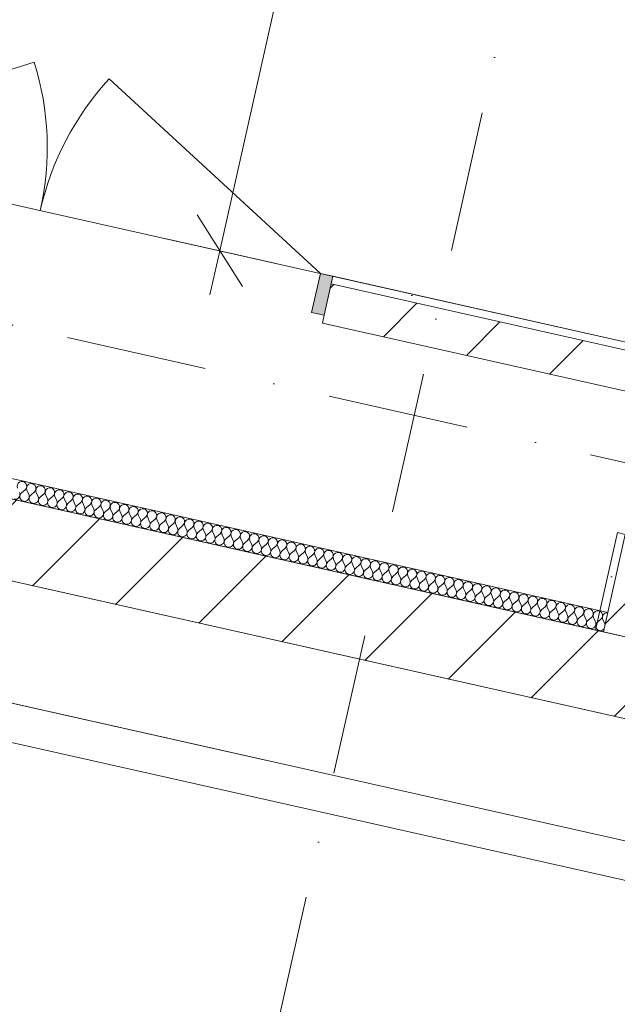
# Model space of a CAD drawing. Header units: millimetres. Extents: x -7213913 to -6999406, y 6129472 to 6470382.
# Tile 181 of 256: x -7189354 to -7187859, y 6172947 to 6175410. Entities that reach past the tile are written whole.
import ezdxf
from ezdxf.enums import TextEntityAlignment as Align

# ---------------------------------------------------------------- set-up
doc = ezdxf.new("R2010")
doc.units = ezdxf.units.MM
doc.header["$MEASUREMENT"] = 0
doc.linetypes.add('Штрихпунктирная', pattern=[670.277762, 352.777767, -176.388884, 0, -141.111112])
for name, color, linetype, lineweight in [('0_Ном._пера__1', 7, 'Continuous', 0), ('0_Ном._пера__120', 7, 'Continuous', 0), ('S - МОП.АР_Ном._пера__2', 8, 'Continuous', 15), ('АР-Стены_Перегородки_межквартирные_200.АР_Ном._пера__1', 7, 'Continuous', 30), ('АР-Стены_Перегородки_шахты_.АР_Ном._пера__1', 7, 'Continuous', 30), ('АР-Чертеж-Оси_Осевые размеры.АР_Ном._пера__120', 7, 'Continuous', 0), ('АР-Чертеж-Размеры.АР_Ном._пера__1', 7, 'Continuous', 0), ('Двери Archicad_Ном._пера__120', 7, 'Continuous', 0), ('Паспорта Зон Archicad_Ном._пера__1', 7, 'Continuous', 0)]:
    doc.layers.add(name, color=color, linetype=linetype, lineweight=lineweight)
for name, color, linetype in [('S - квартира_помещение.АР', 7, 'Continuous'), ('S - МОП.АР', 7, 'Continuous'), ('АР-Стены_Перегородки_межквартирные_200.АР', 7, 'Continuous'), ('АР-Стены_Перегородки_шахты_.АР', 7, 'Continuous'), ('АР-Чертеж-Оси_Осевые размеры.АР', 7, 'Continuous'), ('АР-Чертеж-Размеры.АР', 7, 'Continuous')]:
    doc.layers.add(name, color=color, linetype=linetype)
doc.styles.add('РЎР“Р•РќР•Р\xa0Р\x98Р\xa0_РЎРўР\x98Р›Р¬_2', font='calibri.ttf')
doc.styles.add('РЎР“Р•РќР•Р\xa0Р\x98Р\xa0_РЎРўР\x98Р›Р¬_3', font='GOST_Common.ttf')
doc.styles.add('РЎР“Р•РќР•Р\xa0Р\x98Р\xa0_РЎРўР\x98Р›Р¬_5', font='GOTHIC.TTF')
doc.dimstyles.new('СГЕНЕРИР_СТИЛЬ__3', dxfattribs={"dimtxt": 129.999995, "dimasz": 142.5, "dimexe": 0.18, "dimexo": 300000, "dimgap": 0, "dimtad": 1, "dimdec": 0, "dimzin": 0, "dimdsep": 46, "dimtxsty": 'РЎР“Р•РќР•Р\xa0Р\x98Р\xa0_РЎРўР\x98Р›Р¬_3', "dimblk": 'ARROWHEAD_6', "dimblk1": 'ARROWHEAD_6', "dimblk2": 'ARROWHEAD_6', "dimcen": 0.09, "dimclrd": 7, "dimclre": 7, "dimclrt": 7, "dimazin": 0, "dimtfac": 1, "dimtdec": 4, "dimtmove": 0, "dimatfit": 3, "dimfxl": 1, "dimtolj": 1, "dimtzin": 0, "dimarcsym": 0})
doc.dimstyles.new('СГЕНЕРИР_СТИЛЬ__4', dxfattribs={"dimtxt": 200, "dimasz": 142.5, "dimexe": 0.18, "dimexo": 0.0625, "dimgap": 0, "dimtad": 1, "dimdec": 0, "dimzin": 0, "dimdsep": 46, "dimtxsty": 'РЎР“Р•РќР•Р\xa0Р\x98Р\xa0_РЎРўР\x98Р›Р¬_3', "dimblk": 'ARROWHEAD_6', "dimblk1": 'ARROWHEAD_6', "dimblk2": 'ARROWHEAD_6', "dimcen": 0.09, "dimse1": 1, "dimse2": 1, "dimclrd": 7, "dimclre": 7, "dimclrt": 7, "dimazin": 0, "dimtfac": 1, "dimtdec": 4, "dimtmove": 2, "dimatfit": 3, "dimfxl": 1, "dimtolj": 1, "dimtzin": 0, "dimarcsym": 0})
doc.dimstyles.new('СГЕНЕРИР_СТИЛЬ__5', dxfattribs={"dimtxt": 200, "dimasz": 142.5, "dimexe": 0.18, "dimexo": 0.0625, "dimgap": 0, "dimtad": 1, "dimdec": 0, "dimzin": 0, "dimdsep": 46, "dimtxsty": 'РЎР“Р•РќР•Р\xa0Р\x98Р\xa0_РЎРўР\x98Р›Р¬_3', "dimblk": 'ARROWHEAD_6', "dimblk1": 'ARROWHEAD_6', "dimblk2": 'ARROWHEAD_6', "dimcen": 0.09, "dimse1": 1, "dimse2": 1, "dimclrd": 7, "dimclre": 7, "dimclrt": 7, "dimazin": 0, "dimtfac": 1, "dimtdec": 4, "dimtmove": 0, "dimatfit": 3, "dimfxl": 1, "dimtolj": 1, "dimtzin": 0, "dimarcsym": 0})
pattern_1 = [(45, (-6566190.34, 6562677.8), (-127.279217, 127.279217), [])]
pattern_2 = [(45, (-6566190.34, 6563027.8), (-111.369318, 111.369318), [0, -105, 0, -157.5]), (110, (-6565840.34, 6563027.8), (148.001588, 53.868173), [0, -77, 0, -133])]

# ---------------------------------------------------------------- blocks, each defined once
blk = doc.blocks.new('Лифтовой холл _ ПБЗ_1_53_10', base_point=(-7188853.3, 6178755.2))
at = {"layer": 'S - МОП.АР_Ном._пера__2', "color": 8, "linetype": 'Continuous', "lineweight": 15, "flags": 128}
blk.add_lwpolyline([(-7192033.9, 6181367.8), (-7192391.1, 6179777.4), (-7190283.6, 6179304.1), (-7191171, 6175352.7), (-7187756.1, 6174585.7), (-7186511.4, 6180127.5)], close=True, dxfattribs=at)
at = {"layer": 'Паспорта Зон Archicad_Ном._пера__1', "color": 7, "lineweight": 0, "style": 'РЎР“Р•РќР•Р\xa0Р\x98Р\xa0_РЎРўР\x98Р›Р¬_3'}
blk.add_attdef('ROOM_NUMBER', text='', height=350, rotation=347.3417, dxfattribs=at).set_placement((-7188399.7, 6179289.8), align=Align.MIDDLE_CENTER)
at = {"layer": 'Паспорта Зон Archicad_Ном._пера__1', "color": 7, "lineweight": 0, "style": 'РЎР“Р•РќР•Р\xa0Р\x98Р\xa0_РЎРўР\x98Р›Р¬_2'}
blk.add_attdef('ROOM_AREA', text='', height=200, rotation=347.3417, dxfattribs=at).set_placement((-7188127.9, 6178691.7), align=Align.MIDDLE_RIGHT)
blk = doc.blocks.new('Стена_198_10', base_point=(-7193336.2, 6174998.6))
at = {"layer": 'АР-Стены_Перегородки_межквартирные_200.АР', "linetype": 'Continuous', "lineweight": 0, "true_color": 0x000000}
h = blk.add_hatch(dxfattribs=at)
h.set_pattern_fill('БЛОКИ_БЕТОННЫЕ_ЭФФЕКТИВН_28', color=18, style=0, pattern_type=2)
h.set_pattern_definition(pattern_1)
h.paths.add_polyline_path([(-7193260.6, 6174879.1), (-7186020.2, 6173253), (-7185976.4, 6173448.1), (-7193216.8, 6175074.3)])
at = {"layer": 'АР-Стены_Перегородки_межквартирные_200.АР_Ном._пера__1', "color": 7, "linetype": 'Continuous', "lineweight": 15, "flags": 128}
for points in [[(-7193260.6, 6174879.1), (-7186104.1, 6173271.8)], [(-7185976.4, 6173448.1), (-7191348.3, 6174654.6)]]:
    blk.add_lwpolyline(points, dxfattribs=at)
blk = doc.blocks.new('Стена_200_10', base_point=(-7187731, 6174149.7))
at = {"layer": 'АР-Стены_Перегородки_межквартирные_200.АР', "linetype": 'Continuous', "lineweight": 0, "true_color": 0x000000}
h = blk.add_hatch(dxfattribs=at)
h.set_pattern_fill('ШТУКАТУРКА__ГИПС_01_000A', color=18, style=0, pattern_type=2)
h.set_pattern_definition(pattern_2)
h.paths.add_polyline_path([(-7187859.1, 6174127.2), (-7187913.9, 6173883.3), (-7187894.3, 6173878.9), (-7187839.6, 6174122.8)])
h = blk.add_hatch(dxfattribs=at)
h.set_pattern_fill('БЛОКИ_БЕТОННЫЕ_ЭФФЕКТИВН_28', color=18, style=0, pattern_type=2)
h.set_pattern_definition(pattern_1)
h.paths.add_polyline_path([(-7187839.6, 6174122.8), (-7187894.3, 6173878.9), (-7187699.2, 6173835.1), (-7187644.4, 6174079)])
at = {"layer": 'АР-Стены_Перегородки_межквартирные_200.АР_Ном._пера__1', "color": 7, "linetype": 'Continuous', "lineweight": 15}
blk.add_line((-7187839.6, 6174122.8), (-7187894.3, 6173878.9), dxfattribs=at)
at = {"layer": 'АР-Стены_Перегородки_межквартирные_200.АР_Ном._пера__1', "color": 7, "linetype": 'Continuous', "lineweight": 0, "flags": 128}
for points in [[(-7187859.1, 6174127.2), (-7187913.9, 6173883.3)], [(-7187859.1, 6174127.2), (-7187839.6, 6174122.8)], [(-7187913.9, 6173883.3), (-7187894.3, 6173878.9)]]:
    blk.add_lwpolyline(points, dxfattribs=at)
at = {"layer": 'АР-Стены_Перегородки_межквартирные_200.АР_Ном._пера__1', "color": 7, "linetype": 'Continuous', "lineweight": 15, "flags": 128}
for points in [[(-7187839.6, 6174122.8), (-7187644.4, 6174079)], [(-7187699.2, 6173835.1), (-7187644.4, 6174079)], [(-7187894.3, 6173878.9), (-7187699.2, 6173835.1)]]:
    blk.add_lwpolyline(points, dxfattribs=at)
blk = doc.blocks.new('*X533', base_point=(-6566190.3, 6562677.8))
at = {"layer": '0_Ном._пера__1', "color": 7, "linetype": 'Continuous', "lineweight": 0}
for p, q in [((-7189340.6, 6174234.2), (-7189349.6, 6174226.5)), ((-7189335.9, 6174233.2), (-7189331, 6174222.3)), ((-7189317.3, 6174229), (-7189326.4, 6174221.3)), ((-7189312.7, 6174227.9), (-7189307.8, 6174217.1)), ((-7189294.1, 6174223.8), (-7189303.2, 6174216)), ((-7189289.5, 6174222.7), (-7189284.6, 6174211.9)), ((-7189270.9, 6174218.5), (-7189279.9, 6174210.8)), ((-7189266.2, 6174217.5), (-7189261.4, 6174206.6)), ((-7189247.7, 6174213.3), (-7189256.7, 6174205.6)), ((-7189243, 6174212.3), (-7189238.1, 6174201.4)), ((-7189224.4, 6174208.1), (-7189233.5, 6174200.4)), ((-7189219.8, 6174207.1), (-7189214.9, 6174196.2)), ((-7189201.2, 6174202.9), (-7189210.2, 6174195.2)), ((-7189196.5, 6174201.9), (-7189191.7, 6174191)), ((-7189178, 6174197.7), (-7189187, 6174190)), ((-7189173.3, 6174196.6), (-7189168.4, 6174185.8)), ((-7189154.7, 6174192.5), (-7189163.8, 6174184.7)), ((-7189150.1, 6174191.4), (-7189145.2, 6174180.6)), ((-7189131.5, 6174187.2), (-7189140.6, 6174179.5)), ((-7189126.9, 6174186.2), (-7189122, 6174175.3)), ((-7189108.3, 6174182), (-7189117.3, 6174174.3)), ((-7189103.6, 6174181), (-7189098.7, 6174170.1)), ((-7189085, 6174176.8), (-7189094.1, 6174169.1)), ((-7189080.4, 6174175.8), (-7189075.5, 6174164.9)), ((-7189061.8, 6174171.6), (-7189070.9, 6174163.9)), ((-7189057.2, 6174170.5), (-7189052.3, 6174159.7)), ((-7189038.6, 6174166.4), (-7189047.6, 6174158.6)), ((-7189033.9, 6174165.3), (-7189029, 6174154.5)), ((-7189015.3, 6174161.2), (-7189024.4, 6174153.4)), ((-7189010.7, 6174160.1), (-7189005.8, 6174149.3)), ((-7188992.1, 6174155.9), (-7189001.2, 6174148.2)), ((-7188987.5, 6174154.9), (-7188982.6, 6174144)), ((-7188968.9, 6174150.7), (-7188977.9, 6174143)), ((-7188964.2, 6174149.7), (-7188959.4, 6174138.8)), ((-7188945.7, 6174145.5), (-7188954.7, 6174137.8)), ((-7188941, 6174144.5), (-7188936.1, 6174133.6)), ((-7188922.4, 6174140.3), (-7188931.5, 6174132.6)), ((-7188917.8, 6174139.2), (-7188912.9, 6174128.4)), ((-7188899.2, 6174135.1), (-7188908.2, 6174127.3)), ((-7188894.5, 6174134), (-7188889.7, 6174123.2)), ((-7188876, 6174129.9), (-7188885, 6174122.1)), ((-7188871.3, 6174128.8), (-7188866.4, 6174117.9)), ((-7188852.7, 6174124.6), (-7188861.8, 6174116.9)), ((-7188848.1, 6174123.6), (-7188843.2, 6174112.7)), ((-7188829.5, 6174119.4), (-7188838.6, 6174111.7)), ((-7188824.9, 6174118.4), (-7188820, 6174107.5)), ((-7188806.3, 6174114.2), (-7188815.3, 6174106.5)), ((-7188801.6, 6174113.2), (-7188796.7, 6174102.3)), ((-7188783, 6174109), (-7188792.1, 6174101.3)), ((-7188778.4, 6174107.9), (-7188773.5, 6174097.1)), ((-7188759.8, 6174103.8), (-7188768.9, 6174096)), ((-7188755.2, 6174102.7), (-7188750.3, 6174091.9)), ((-7188736.6, 6174098.5), (-7188745.6, 6174090.8)), ((-7188731.9, 6174097.5), (-7188727, 6174086.6)), ((-7188713.3, 6174093.3), (-7188722.4, 6174085.6)), ((-7188708.7, 6174092.3), (-7188703.8, 6174081.4)), ((-7188690.1, 6174088.1), (-7188699.2, 6174080.4)), ((-7188685.5, 6174087.1), (-7188680.6, 6174076.2)), ((-7188666.9, 6174082.9), (-7188675.9, 6174075.2)), ((-7188662.2, 6174081.9), (-7188657.4, 6174071)), ((-7188643.7, 6174077.7), (-7188652.7, 6174069.9)), ((-7188639, 6174076.6), (-7188634.1, 6174065.8)), ((-7188620.4, 6174072.5), (-7188629.5, 6174064.7)), ((-7188615.8, 6174071.4), (-7188610.9, 6174060.6)), ((-7188597.2, 6174067.2), (-7188606.2, 6174059.5)), ((-7188592.5, 6174066.2), (-7188587.7, 6174055.3)), ((-7188574, 6174062), (-7188583, 6174054.3)), ((-7188569.3, 6174061), (-7188564.4, 6174050.1)), ((-7188550.7, 6174056.8), (-7188559.8, 6174049.1)), ((-7188546.1, 6174055.8), (-7188541.2, 6174044.9)), ((-7188527.5, 6174051.6), (-7188536.6, 6174043.9)), ((-7188522.9, 6174050.5), (-7188518, 6174039.7)), ((-7188504.3, 6174046.4), (-7188513.3, 6174038.6)), ((-7188499.6, 6174045.3), (-7188494.7, 6174034.5)), ((-7188481, 6174041.2), (-7188490.1, 6174033.4)), ((-7188476.4, 6174040.1), (-7188471.5, 6174029.3)), ((-7188457.8, 6174035.9), (-7188466.9, 6174028.2)), ((-7188453.2, 6174034.9), (-7188448.3, 6174024)), ((-7188434.6, 6174030.7), (-7188443.6, 6174023)), ((-7188429.9, 6174029.7), (-7188425, 6174018.8)), ((-7188411.3, 6174025.5), (-7188420.4, 6174017.8)), ((-7188406.7, 6174024.5), (-7188401.8, 6174013.6)), ((-7188388.1, 6174020.3), (-7188397.2, 6174012.6)), ((-7188383.5, 6174019.2), (-7188378.6, 6174008.4)), ((-7188364.9, 6174015.1), (-7188373.9, 6174007.3)), ((-7188360.2, 6174014), (-7188355.4, 6174003.2)), ((-7188341.7, 6174009.8), (-7188350.7, 6174002.1)), ((-7188337, 6174008.8), (-7188332.1, 6173997.9)), ((-7188318.4, 6174004.6), (-7188327.5, 6173996.9)), ((-7188313.8, 6174003.6), (-7188308.9, 6173992.7)), ((-7188295.2, 6173999.4), (-7188304.2, 6173991.7)), ((-7188290.5, 6173998.4), (-7188285.7, 6173987.5)), ((-7188272, 6173994.2), (-7188281, 6173986.5)), ((-7188267.3, 6173993.2), (-7188262.4, 6173982.3)), ((-7188248.7, 6173989), (-7188257.8, 6173981.3)), ((-7188244.1, 6173987.9), (-7188239.2, 6173977.1)), ((-7188225.5, 6173983.8), (-7188234.6, 6173976)), ((-7188220.9, 6173982.7), (-7188216, 6173971.9)), ((-7188202.3, 6173978.5), (-7188211.3, 6173970.8)), ((-7188197.6, 6173977.5), (-7188192.7, 6173966.6)), ((-7188179, 6173973.3), (-7188188.1, 6173965.6)), ((-7188174.4, 6173972.3), (-7188169.5, 6173961.4)), ((-7188155.8, 6173968.1), (-7188164.9, 6173960.4)), ((-7188151.2, 6173967.1), (-7188146.3, 6173956.2)), ((-7188132.6, 6173962.9), (-7188141.6, 6173955.2)), ((-7188127.9, 6173961.8), (-7188123, 6173951)), ((-7188109.3, 6173957.7), (-7188118.4, 6173949.9)), ((-7188104.7, 6173956.6), (-7188099.8, 6173945.8)), ((-7188086.1, 6173952.5), (-7188095.2, 6173944.7)), ((-7188081.5, 6173951.4), (-7188076.6, 6173940.6)), ((-7188062.9, 6173947.2), (-7188071.9, 6173939.5)), ((-7188058.2, 6173946.2), (-7188053.4, 6173935.3)), ((-7188039.7, 6173942), (-7188048.7, 6173934.3)), ((-7188035, 6173941), (-7188030.1, 6173930.1)), ((-7188016.4, 6173936.8), (-7188025.5, 6173929.1)), ((-7188011.8, 6173935.8), (-7188006.9, 6173924.9)), ((-7187993.2, 6173931.6), (-7188002.2, 6173923.9)), ((-7187988.5, 6173930.5), (-7187983.7, 6173919.7)), ((-7187970, 6173926.4), (-7187979, 6173918.6)), ((-7187965.3, 6173925.3), (-7187960.4, 6173914.5)), ((-7187946.7, 6173921.2), (-7187955.8, 6173913.4)), ((-7187942.1, 6173920.1), (-7187937.2, 6173909.3)), ((-7187923.5, 6173915.9), (-7187932.6, 6173908.2)), ((-7187918.9, 6173914.9), (-7187914, 6173904)), ((-7187900.3, 6173910.7), (-7187909.3, 6173903)), ((-7187895.6, 6173909.7), (-7187890.7, 6173898.8))]:
    blk.add_line(p, q, dxfattribs=at)
for centre, start, end in [((-7189348.3, 6174243.3), 310.4719, 204.2117), ((-7189325.1, 6174238), 310.4719, 204.2117), ((-7189301.8, 6174232.8), 310.4719, 204.2117), ((-7189278.6, 6174227.6), 310.4719, 204.2117), ((-7189365.1, 6174222.6), 257.3418, 24.2117), ((-7189341.9, 6174217.4), 130.4719, 257.3418), ((-7189341.9, 6174217.4), 257.3418, 24.2117), ((-7189318.7, 6174212.2), 130.4719, 257.3418), ((-7189318.7, 6174212.2), 257.3418, 24.2117), ((-7189295.4, 6174207), 130.4719, 257.3418), ((-7189295.4, 6174207), 257.3418, 24.2117), ((-7189272.2, 6174201.8), 130.4719, 257.3418), ((-7189255.4, 6174222.4), 310.4719, 204.2117), ((-7189232.2, 6174217.2), 310.4719, 204.2117), ((-7189208.9, 6174212), 310.4719, 204.2117), ((-7189185.7, 6174206.7), 310.4719, 204.2117), ((-7189162.5, 6174201.5), 310.4719, 204.2117), ((-7189272.2, 6174201.8), 257.3418, 24.2117), ((-7189249, 6174196.5), 130.4719, 257.3418), ((-7189249, 6174196.5), 257.3418, 24.2117), ((-7189225.8, 6174191.3), 130.4719, 257.3418), ((-7189225.8, 6174191.3), 257.3418, 24.2117), ((-7189202.5, 6174186.1), 130.4719, 257.3418), ((-7189202.5, 6174186.1), 257.3418, 24.2117), ((-7189179.3, 6174180.9), 130.4719, 257.3418), ((-7189179.3, 6174180.9), 257.3418, 24.2117), ((-7189139.2, 6174196.3), 310.4719, 204.2117), ((-7189116, 6174191.1), 310.4719, 204.2117), ((-7189092.8, 6174185.9), 310.4719, 204.2117), ((-7189069.5, 6174180.6), 310.4719, 204.2117), ((-7189046.3, 6174175.4), 310.4719, 204.2117), ((-7189156.1, 6174175.7), 130.4719, 257.3418), ((-7189156.1, 6174175.7), 257.3418, 24.2117), ((-7189132.8, 6174170.5), 130.4719, 257.3418), ((-7189132.8, 6174170.5), 257.3418, 24.2117), ((-7189109.6, 6174165.2), 130.4719, 257.3418), ((-7189109.6, 6174165.2), 257.3418, 24.2117), ((-7189086.4, 6174160), 130.4719, 257.3418), ((-7189086.4, 6174160), 257.3418, 24.2117), ((-7189063.1, 6174154.8), 130.4719, 257.3418), ((-7189023.1, 6174170.2), 310.4719, 204.2117), ((-7188999.8, 6174165), 310.4719, 204.2117), ((-7188976.6, 6174159.8), 310.4719, 204.2117), ((-7188953.4, 6174154.6), 310.4719, 204.2117), ((-7188930.2, 6174149.3), 310.4719, 204.2117), ((-7189063.1, 6174154.8), 257.3418, 24.2117), ((-7189039.9, 6174149.6), 130.4719, 257.3418), ((-7189039.9, 6174149.6), 257.3418, 24.2117), ((-7189016.7, 6174144.4), 130.4719, 257.3418), ((-7189016.7, 6174144.4), 257.3418, 24.2117), ((-7188993.4, 6174139.2), 130.4719, 257.3418), ((-7188993.4, 6174139.2), 257.3418, 24.2117), ((-7188970.2, 6174133.9), 130.4719, 257.3418), ((-7188970.2, 6174133.9), 257.3418, 24.2117), ((-7188947, 6174128.7), 130.4719, 257.3418), ((-7188906.9, 6174144.1), 310.4719, 204.2117), ((-7188883.7, 6174138.9), 310.4719, 204.2117), ((-7188860.5, 6174133.7), 310.4719, 204.2117), ((-7188837.2, 6174128.5), 310.4719, 204.2117), ((-7188947, 6174128.7), 257.3418, 24.2117), ((-7188923.8, 6174123.5), 130.4719, 257.3418), ((-7188923.8, 6174123.5), 257.3418, 24.2117), ((-7188900.5, 6174118.3), 130.4719, 257.3418), ((-7188900.5, 6174118.3), 257.3418, 24.2117), ((-7188877.3, 6174113.1), 130.4719, 257.3418), ((-7188877.3, 6174113.1), 257.3418, 24.2117), ((-7188854.1, 6174107.8), 130.4719, 257.3418), ((-7188854.1, 6174107.8), 257.3418, 24.2117), ((-7188830.8, 6174102.6), 130.4719, 257.3418), ((-7188814, 6174123.3), 310.4719, 204.2117), ((-7188790.8, 6174118), 310.4719, 204.2117), ((-7188767.5, 6174112.8), 310.4719, 204.2117), ((-7188744.3, 6174107.6), 310.4719, 204.2117), ((-7188721.1, 6174102.4), 310.4719, 204.2117), ((-7188830.8, 6174102.6), 257.3418, 24.2117), ((-7188807.6, 6174097.4), 130.4719, 257.3418), ((-7188807.6, 6174097.4), 257.3418, 24.2117), ((-7188784.4, 6174092.2), 130.4719, 257.3418), ((-7188784.4, 6174092.2), 257.3418, 24.2117), ((-7188761.1, 6174087), 130.4719, 257.3418), ((-7188761.1, 6174087), 257.3418, 24.2117), ((-7188737.9, 6174081.8), 130.4719, 257.3418), ((-7188697.8, 6174097.2), 310.4719, 204.2117), ((-7188674.6, 6174091.9), 310.4719, 204.2117), ((-7188651.4, 6174086.7), 310.4719, 204.2117), ((-7188628.1, 6174081.5), 310.4719, 204.2117), ((-7188604.9, 6174076.3), 310.4719, 204.2117), ((-7188737.9, 6174081.8), 257.3418, 24.2117), ((-7188714.7, 6174076.5), 130.4719, 257.3418), ((-7188714.7, 6174076.5), 257.3418, 24.2117), ((-7188691.4, 6174071.3), 130.4719, 257.3418), ((-7188691.4, 6174071.3), 257.3418, 24.2117), ((-7188668.2, 6174066.1), 130.4719, 257.3418), ((-7188668.2, 6174066.1), 257.3418, 24.2117), ((-7188645, 6174060.9), 130.4719, 257.3418), ((-7188645, 6174060.9), 257.3418, 24.2117), ((-7188621.8, 6174055.7), 130.4719, 257.3418), ((-7188581.7, 6174071.1), 310.4719, 204.2117), ((-7188558.5, 6174065.9), 310.4719, 204.2117), ((-7188535.2, 6174060.6), 310.4719, 204.2117), ((-7188512, 6174055.4), 310.4719, 204.2117), ((-7188621.8, 6174055.7), 257.3418, 24.2117), ((-7188598.5, 6174050.5), 130.4719, 257.3418), ((-7188598.5, 6174050.5), 257.3418, 24.2117), ((-7188575.3, 6174045.2), 130.4719, 257.3418), ((-7188575.3, 6174045.2), 257.3418, 24.2117), ((-7188552.1, 6174040), 130.4719, 257.3418), ((-7188552.1, 6174040), 257.3418, 24.2117), ((-7188528.8, 6174034.8), 130.4719, 257.3418), ((-7188528.8, 6174034.8), 257.3418, 24.2117), ((-7188505.6, 6174029.6), 130.4719, 257.3418), ((-7188488.8, 6174050.2), 310.4719, 204.2117), ((-7188465.5, 6174045), 310.4719, 204.2117), ((-7188442.3, 6174039.8), 310.4719, 204.2117), ((-7188419.1, 6174034.6), 310.4719, 204.2117), ((-7188395.8, 6174029.3), 310.4719, 204.2117), ((-7188505.6, 6174029.6), 257.3418, 24.2117), ((-7188482.4, 6174024.4), 130.4719, 257.3418), ((-7188482.4, 6174024.4), 257.3418, 24.2117), ((-7188459.1, 6174019.2), 130.4719, 257.3418), ((-7188459.1, 6174019.2), 257.3418, 24.2117), ((-7188435.9, 6174013.9), 130.4719, 257.3418), ((-7188435.9, 6174013.9), 257.3418, 24.2117), ((-7188412.7, 6174008.7), 130.4719, 257.3418), ((-7188412.7, 6174008.7), 257.3418, 24.2117), ((-7188372.6, 6174024.1), 310.4719, 204.2117), ((-7188349.4, 6174018.9), 310.4719, 204.2117), ((-7188326.1, 6174013.7), 310.4719, 204.2117), ((-7188302.9, 6174008.5), 310.4719, 204.2117), ((-7188279.7, 6174003.3), 310.4719, 204.2117), ((-7188389.4, 6174003.5), 130.4719, 257.3418), ((-7188389.4, 6174003.5), 257.3418, 24.2117), ((-7188366.2, 6173998.3), 130.4719, 257.3418), ((-7188366.2, 6173998.3), 257.3418, 24.2117), ((-7188343, 6173993.1), 130.4719, 257.3418), ((-7188343, 6173993.1), 257.3418, 24.2117), ((-7188319.8, 6173987.8), 130.4719, 257.3418), ((-7188319.8, 6173987.8), 257.3418, 24.2117), ((-7188296.5, 6173982.6), 130.4719, 257.3418), ((-7188256.5, 6173998), 310.4719, 204.2117), ((-7188233.2, 6173992.8), 310.4719, 204.2117), ((-7188210, 6173987.6), 310.4719, 204.2117), ((-7188186.8, 6173982.4), 310.4719, 204.2117), ((-7188163.5, 6173977.2), 310.4719, 204.2117), ((-7188296.5, 6173982.6), 257.3418, 24.2117), ((-7188273.3, 6173977.4), 130.4719, 257.3418), ((-7188273.3, 6173977.4), 257.3418, 24.2117), ((-7188250.1, 6173972.2), 130.4719, 257.3418), ((-7188250.1, 6173972.2), 257.3418, 24.2117), ((-7188226.8, 6173967), 130.4719, 257.3418), ((-7188226.8, 6173967), 257.3418, 24.2117), ((-7188203.6, 6173961.8), 130.4719, 257.3418), ((-7188203.6, 6173961.8), 257.3418, 24.2117), ((-7188180.4, 6173956.5), 130.4719, 257.3418), ((-7188140.3, 6173971.9), 310.4719, 204.2117), ((-7188117.1, 6173966.7), 310.4719, 204.2117), ((-7188093.8, 6173961.5), 310.4719, 204.2117), ((-7188070.6, 6173956.3), 310.4719, 204.2117), ((-7188180.4, 6173956.5), 257.3418, 24.2117), ((-7188157.1, 6173951.3), 130.4719, 257.3418), ((-7188157.1, 6173951.3), 257.3418, 24.2117), ((-7188133.9, 6173946.1), 130.4719, 257.3418), ((-7188133.9, 6173946.1), 257.3418, 24.2117), ((-7188110.7, 6173940.9), 130.4719, 257.3418), ((-7188110.7, 6173940.9), 257.3418, 24.2117), ((-7188087.4, 6173935.7), 130.4719, 257.3418), ((-7188087.4, 6173935.7), 257.3418, 24.2117), ((-7188064.2, 6173930.5), 130.4719, 257.3418), ((-7188047.4, 6173951.1), 310.4719, 204.2117), ((-7188024.1, 6173945.9), 310.4719, 204.2117), ((-7188000.9, 6173940.6), 310.4719, 204.2117), ((-7187977.7, 6173935.4), 310.4719, 204.2117), ((-7187954.5, 6173930.2), 310.4719, 204.2117), ((-7188064.2, 6173930.5), 257.3418, 24.2117), ((-7188041, 6173925.2), 130.4719, 257.3418), ((-7188041, 6173925.2), 257.3418, 24.2117), ((-7188017.8, 6173920), 130.4719, 257.3418), ((-7188017.8, 6173920), 257.3418, 24.2117), ((-7187994.5, 6173914.8), 130.4719, 257.3418), ((-7187994.5, 6173914.8), 257.3418, 24.2117), ((-7187971.3, 6173909.6), 130.4719, 257.3418), ((-7187971.3, 6173909.6), 257.3418, 24.2117), ((-7187931.2, 6173925), 310.4719, 204.2117), ((-7187908, 6173919.8), 310.4719, 204.2117), ((-7187884.8, 6173914.6), 84.7217, 204.2117), ((-7187948.1, 6173904.4), 130.4719, 257.3418), ((-7187948.1, 6173904.4), 257.3418, 24.2117), ((-7187924.8, 6173899.2), 130.4719, 257.3418), ((-7187924.8, 6173899.2), 257.3418, 24.2117), ((-7187901.6, 6173893.9), 130.4719, 257.3418), ((-7187901.6, 6173893.9), 16.7022, 24.2117), ((-7187901.6, 6173893.9), 257.3418, 317.9815)]:
    blk.add_arc(centre, 11.9, start, end, dxfattribs=at)
blk = doc.blocks.new('Стена_221_10', base_point=(-7191337.3, 6174703.4))
at = {"layer": '0_Ном._пера__1', "color": 7, "linetype": 'Continuous', "lineweight": 0, "flags": 128}
for points in [[(-7187883.4, 6173927.7), (-7191337.3, 6174703.4)], [(-7191348.3, 6174654.6), (-7187894.3, 6173878.9)], [(-7187883.4, 6173927.7), (-7187894.3, 6173878.9)]]:
    blk.add_lwpolyline(points, dxfattribs=at)
at = {"color": 7, "lineweight": 0}
blk.add_blockref('*X533', (-6566190.3, 6562677.8), dxfattribs=at)
blk = doc.blocks.new('Металлическая Двупольная дверь 23[49]_10', base_point=(-6566190.3, 6562677.8))
at = {"layer": 'Двери Archicad_Ном._пера__120', "linetype": 'Continuous', "lineweight": 0, "true_color": 0xffffff}
for points in [[(-7190056.2, 6174999.9), (-7190025, 6174992.8), (-7190003.1, 6175090.4), (-7190034.3, 6175097.4)], [(-7188570.8, 6174768.7), (-7188602, 6174775.7), (-7188623.9, 6174678.2), (-7188592.7, 6174671.1)]]:
    blk.add_hatch(color=7, dxfattribs=at).paths.add_polyline_path(points)
at = {"layer": 'Двери Archicad_Ном._пера__120', "color": 7, "linetype": 'Continuous', "lineweight": 0}
for p, q in [((-7190003.1, 6175090.4), (-7189317.7, 6175304.4)), ((-7188602, 6174775.7), (-7189130, 6175262.3)), ((-7190034.3, 6175097.4), (-7190076.3, 6175106.8)), ((-7190034.3, 6175097.4), (-7190076.3, 6175106.8)), ((-7190034.3, 6175097.4), (-7190056.2, 6174999.9)), ((-7190034.3, 6175097.4), (-7190038.7, 6175077.9)), ((-7190034.3, 6175097.4), (-7190038.7, 6175077.9)), ((-7190003.1, 6175090.4), (-7190034.3, 6175097.4)), ((-7190038.7, 6175077.9), (-7190056.2, 6174999.9)), ((-7190038.7, 6175077.9), (-7190056.2, 6174999.9)), ((-7190025, 6174992.8), (-7190003.1, 6175090.4)), ((-7190056.2, 6174999.9), (-7190060.6, 6174980.3)), ((-7190056.2, 6174999.9), (-7190060.6, 6174980.3)), ((-7190056.2, 6174999.9), (-7190025, 6174992.8)), ((-7190060.6, 6174980.3), (-7190102.6, 6174989.8)), ((-7190060.6, 6174980.3), (-7190102.6, 6174989.8)), ((-7188602, 6174775.7), (-7188623.9, 6174678.2)), ((-7188570.8, 6174768.7), (-7188602, 6174775.7)), ((-7188592.7, 6174671.1), (-7188570.8, 6174768.7)), ((-7188570.8, 6174768.7), (-7188575.1, 6174749.2)), ((-7188570.8, 6174768.7), (-7188575.1, 6174749.2)), ((-7188570.8, 6174768.7), (-7188528.8, 6174759.3)), ((-7188570.8, 6174768.7), (-7188528.8, 6174759.3)), ((-7188575.1, 6174749.2), (-7188592.7, 6174671.1)), ((-7188575.1, 6174749.2), (-7188592.7, 6174671.1)), ((-7188623.9, 6174678.2), (-7188592.7, 6174671.1)), ((-7188592.7, 6174671.1), (-7188597.1, 6174651.6)), ((-7188592.7, 6174671.1), (-7188597.1, 6174651.6)), ((-7188597.1, 6174651.6), (-7188555.1, 6174642.2)), ((-7188597.1, 6174651.6), (-7188555.1, 6174642.2))]:
    blk.add_line(p, q, dxfattribs=at)
for centre, start, end in [((-7190003.1, 6175090.4), 347.3418, 17.3418), ((-7188602, 6174775.7), 137.3418, 167.3418)]:
    blk.add_arc(centre, 718, start, end, dxfattribs=at)
blk = doc.blocks.new('Стена_269_10', base_point=(-7191338.8, 6175267.4))
at = {"layer": 'АР-Стены_Перегородки_шахты_.АР', "linetype": 'Continuous', "lineweight": 0, "true_color": 0x000000}
h = blk.add_hatch(dxfattribs=at)
h.set_pattern_fill('ШТУКАТУРКА__ГИПС_01_000A', color=18, style=0, pattern_type=2)
h.set_pattern_definition(pattern_2)
h.paths.add_polyline_path([(-7188575.1, 6174749.2), (-7187760.5, 6174566.2), (-7187756.1, 6174585.7), (-7188570.8, 6174768.7)])
h = blk.add_hatch(dxfattribs=at)
h.set_pattern_fill('БЛОКИ_БЕТОННЫЕ_ЭФФЕКТИВН_28', color=18, style=0, pattern_type=2)
h.set_pattern_definition(pattern_1)
h.paths.add_polyline_path([(-7188597.1, 6174651.6), (-7187782.4, 6174468.7), (-7187760.5, 6174566.2), (-7188575.1, 6174749.2)])
at = {"layer": 'АР-Стены_Перегородки_шахты_.АР_Ном._пера__1', "color": 7, "linetype": 'Continuous', "lineweight": 0}
for q in [(-7188575.1, 6174749.2), (-7188528.8, 6174759.3)]:
    blk.add_line((-7188570.8, 6174768.7), q, dxfattribs=at)
at = {"layer": 'АР-Стены_Перегородки_шахты_.АР_Ном._пера__1', "color": 7, "linetype": 'Continuous', "lineweight": 15}
for p, q in [((-7188575.1, 6174749.2), (-7188592.7, 6174671.1)), ((-7187760.5, 6174566.2), (-7188575.1, 6174749.2)), ((-7188592.7, 6174671.1), (-7188597.1, 6174651.6)), ((-7188597.1, 6174651.6), (-7188555.1, 6174642.2))]:
    blk.add_line(p, q, dxfattribs=at)
at = {"layer": 'АР-Стены_Перегородки_шахты_.АР_Ном._пера__1', "color": 7, "linetype": 'Continuous', "lineweight": 0, "flags": 128}
blk.add_lwpolyline([(-7187756.1, 6174585.7), (-7188570.8, 6174768.7)], dxfattribs=at)
at = {"layer": 'АР-Стены_Перегородки_шахты_.АР_Ном._пера__1', "color": 7, "linetype": 'Continuous', "lineweight": 15, "flags": 128}
blk.add_lwpolyline([(-7188597.1, 6174651.6), (-7187782.4, 6174468.7)], dxfattribs=at)
at = {"layer": 'Двери Archicad_Ном._пера__120', "color": 7, "linetype": 'Continuous', "lineweight": 0}
blk.add_blockref('Металлическая Двупольная дверь 23[49]_10', (-6566190.3, 6562677.8), dxfattribs=at)
blk = doc.blocks.new('Полилиния_2_10', base_point=(-7186841.8, 6173131.8))
at = {"layer": '0_Ном._пера__120', "color": 7, "linetype": 'Continuous', "lineweight": 0, "flags": 128}
blk.add_lwpolyline([(-7186841.8, 6173131.8), (-7190461.8, 6173944.8), (-7191342.2, 6174908)], dxfattribs=at)
blk = doc.blocks.new('Полилиния_3_10', base_point=(-7188739.5, 6173558))
at = {"layer": '0_Ном._пера__120', "color": 7, "linetype": 'Continuous', "lineweight": 0, "flags": 128}
blk.add_lwpolyline([(-7188739.5, 6173558), (-7192359.4, 6174371), (-7193239.8, 6175334.2)], dxfattribs=at)
blk = doc.blocks.new('*D969', base_point=(-6566190.3, 6562677.8))
at = {"layer": 'АР-Чертеж-Размеры.АР_Ном._пера__1', "color": 7, "linetype": 'Continuous', "lineweight": 0, "transparency": 16777216}
for p, q in [((-7187609.1, 6180374.1), (-7187584.5, 6180483.8)), ((-7187552.4, 6180284.4), (-7187665.9, 6180463.7)), ((-7187471.9, 6180343.2), (-7187746.3, 6180404.9)), ((-7188853.8, 6174832.3), (-7187609.1, 6180374.1)), ((-7188910.5, 6174921.9), (-7188797, 6174742.7)), ((-7188716.6, 6174801.5), (-7188991, 6174863.1)), ((-7188878.4, 6174722.5), (-7188853.8, 6174832.3))]:
    blk.add_line(p, q, dxfattribs=at)
at = {"layer": 'АР-Чертеж-Размеры.АР_Ном._пера__1', "color": 7, "lineweight": 0, "transparency": 16777216, "insert": (-7188302.1, 6177407.2), "char_height": 130, "attachment_point": 7, "rotation": 77.3418, "style": 'РЎР“Р•РќР•Р\xa0Р\x98Р\xa0_РЎРўР\x98Р›Р¬_3'}
blk.add_mtext('\\A1;{\\pql;\\fGOST Common|b0|i0|c204|p0;\\W1.000000;5\xa0680}', dxfattribs=at)
blk = doc.blocks.new('ARROWHEAD_6')
at = {"color": 0, "linetype": 'Continuous', "lineweight": 0}
for p, q in [((-0.5, -0.5), (0.5, 0.5)), ((0, 0), (-1, 0))]:
    blk.add_line(p, q, dxfattribs=at)
blk = doc.blocks.new('*D1033', base_point=(-6566190.3, 6562677.8))
at = {"layer": 'АР-Чертеж-Размеры.АР_Ном._пера__1', "color": 7, "linetype": 'Continuous', "lineweight": 0, "transparency": 16777216}
for p, q in [((-7186980.1, 6173583.9), (-7187004.7, 6173474.1)), ((-7186948, 6173384.5), (-7187061.5, 6173563.7)), ((-7187141.9, 6173504.9), (-7186867.5, 6173443.3)), ((-7187004.7, 6173474.1), (-7187662.1, 6170547)), ((-7187718.9, 6170636.6), (-7187605.4, 6170457.4)), ((-7187799.3, 6170577.8), (-7187524.9, 6170516.2)), ((-7187662.1, 6170547), (-7187686.8, 6170437.3))]:
    blk.add_line(p, q, dxfattribs=at)
at = {"layer": 'АР-Чертеж-Размеры.АР_Ном._пера__1', "color": 7, "lineweight": 0, "transparency": 16777216, "insert": (-7187374.8, 6172182.3), "char_height": 200, "attachment_point": 7, "rotation": 77.3417, "style": 'РЎР“Р•РќР•Р\xa0Р\x98Р\xa0_РЎРўР\x98Р›Р¬_3'}
blk.add_mtext('\\A1;{\\pql;\\fGOST Common|b0|i0|c204|p0;\\W1.000000;3\xa0000}', dxfattribs=at)
blk = doc.blocks.new('*D1098', base_point=(-6566190.3, 6562677.8))
at = {"layer": 'АР-Чертеж-Размеры.АР_Ном._пера__1', "color": 7, "linetype": 'Continuous', "lineweight": 0, "transparency": 16777216}
for p, q in [((-7193377.8, 6174357), (-7193316.2, 6174631.4)), ((-7193257.4, 6174551), (-7193436.6, 6174437.5)), ((-7193456.8, 6174518.9), (-7193347, 6174494.2)), ((-7193347, 6174494.2), (-7186190.6, 6172886.9)), ((-7186221.4, 6172749.7), (-7186159.8, 6173024.1)), ((-7186280.2, 6172830.2), (-7186101, 6172943.7)), ((-7186190.6, 6172886.9), (-7186080.8, 6172862.3))]:
    blk.add_line(p, q, dxfattribs=at)
at = {"layer": 'АР-Чертеж-Размеры.АР_Ном._пера__1', "color": 7, "lineweight": 0, "transparency": 16777216, "insert": (-7190070.2, 6173799.3), "char_height": 200, "attachment_point": 7, "rotation": 347.3417, "style": 'РЎР“Р•РќР•Р\xa0Р\x98Р\xa0_РЎРўР\x98Р›Р¬_3'}
blk.add_mtext('\\A1;{\\pql;\\fGOST Common|b0|i0|c204|p0;\\W1.000000;7\xa0335}', dxfattribs=at)
blk = doc.blocks.new('Стандартный Маркер Сетки[187]_10', base_point=(-7209178.4, 6179094.6))
at = {"layer": 'АР-Чертеж-Оси_Осевые размеры.АР_Ном._пера__120', "color": 7, "linetype": 'Штрихпунктирная', "lineweight": 0}
blk.add_line((-7208202.8, 6178875.5), (-7184083.8, 6173458.5), dxfattribs=at)
at = {"layer": 'АР-Чертеж-Оси_Осевые размеры.АР_Ном._пера__120', "color": 7, "lineweight": 0, "style": 'РЎР“Р•РќР•Р\xa0Р\x98Р\xa0_РЎРўР\x98Р›Р¬_5'}
blk.add_attdef('AC_MarkerText_1', text='', height=350, rotation=347.3418, dxfattribs=at).set_placement((-7209596.4, 6179385.2), align=Align.TOP_CENTER)
blk = doc.blocks.new('Стандартный Маркер Сетки[208]_10', base_point=(-7209178.4, 6179094.6))
at = {"layer": 'АР-Чертеж-Оси_Осевые размеры.АР_Ном._пера__120', "color": 7, "linetype": 'Штрихпунктирная', "lineweight": 0}
blk.add_line((-7208202.8, 6178875.5), (-7184083.8, 6173458.5), dxfattribs=at)
at = {"layer": 'АР-Чертеж-Оси_Осевые размеры.АР_Ном._пера__120', "color": 7, "lineweight": 0, "style": 'РЎР“Р•РќР•Р\xa0Р\x98Р\xa0_РЎРўР\x98Р›Р¬_5'}
blk.add_attdef('AC_MarkerText_1', text='', height=350, rotation=347.3418, dxfattribs=at).set_placement((-7209596.4, 6179385.2), align=Align.TOP_CENTER)
blk = doc.blocks.new('Стандартный Маркер Сетки[221]_10', base_point=(-7182542.5, 6200354.4))
at = {"layer": 'АР-Чертеж-Оси_Осевые размеры.АР_Ном._пера__120', "color": 7, "linetype": 'Штрихпунктирная', "lineweight": 0}
blk.add_line((-7182761.7, 6199378.7), (-7197533.7, 6133606.7), dxfattribs=at)
at = {"layer": 'АР-Чертеж-Оси_Осевые размеры.АР_Ном._пера__120', "color": 7, "lineweight": 0, "style": 'РЎР“Р•РќР•Р\xa0Р\x98Р\xa0_РЎРўР\x98Р›Р¬_5'}
blk.add_attdef('AC_MarkerText_1', text='', height=350, rotation=347.3418, dxfattribs=at).set_placement((-7197792.5, 6132324.2), align=Align.TOP_CENTER)

msp = doc.modelspace()

# ---------------------------------------------------------------- linework, layer by layer
at = {"layer": 'S - квартира_помещение.АР', "color": 254, "linetype": 'Continuous', "lineweight": 0, "true_color": 0xd8d8d8, "flags": 128}
msp.add_lwpolyline([(-7191575.2, 6171426.9), (-7190722.4, 6171235.4), (-7190722.6, 6171234.4), (-7186334.8, 6170248.9), (-7186314, 6170301.4), (-7186280.6, 6170774.7), (-7186280.6, 6170774.7), (-7186104.1, 6173271.8), (-7188699.2, 6173854.7), (-7193260.6, 6174879.1), (-7193758.1, 6172664.1), (-7191415.5, 6172138)], close=True, dxfattribs=at)
at = {"layer": 'S - МОП.АР', "color": 254, "linetype": 'Continuous', "lineweight": 0, "true_color": 0xdadada, "flags": 128}
msp.add_lwpolyline([(-7192033.9, 6181367.8), (-7192391.1, 6179777.4), (-7190283.6, 6179304.1), (-7191171, 6175352.7), (-7187756.1, 6174585.7), (-7186511.4, 6180127.5)], close=True, dxfattribs=at)

# ---------------------------------------------------------------- block references
at = {"color": 7, "linetype": 'Continuous', "lineweight": 0}
for name, p in [('Полилиния_3_10', (-7188739.5, 6173558)), ('Полилиния_2_10', (-7186841.8, 6173131.8))]:
    msp.add_blockref(name, p, dxfattribs=at)
at = {"color": 7, "lineweight": 0}
msp.add_blockref('Стена_221_10', (-7191337.3, 6174703.4), dxfattribs=at)
at = {"layer": 'S - МОП.АР', "color": 7, "linetype": 'Continuous', "lineweight": 0}
msp.add_blockref('Лифтовой холл _ ПБЗ_1_53_10', (-7188853.3, 6178755.2), dxfattribs=at)
at = {"layer": 'АР-Стены_Перегородки_межквартирные_200.АР', "color": 7, "lineweight": 0}
for name, p in [('Стена_198_10', (-7193336.2, 6174998.6)), ('Стена_200_10', (-7187731, 6174149.7))]:
    msp.add_blockref(name, p, dxfattribs=at)
at = {"layer": 'АР-Стены_Перегородки_шахты_.АР', "color": 7, "lineweight": 0}
msp.add_blockref('Стена_269_10', (-7191338.8, 6175267.4), dxfattribs=at)
at = {"layer": 'АР-Чертеж-Оси_Осевые размеры.АР', "color": 8, "linetype": 'Continuous', "lineweight": 15}
for name, p in [('Стандартный Маркер Сетки[221]_10', (-7182542.5, 6200354.4)), ('Стандартный Маркер Сетки[187]_10', (-7209178.4, 6179094.6)), ('Стандартный Маркер Сетки[208]_10', (-7209178.4, 6179094.6))]:
    msp.add_blockref(name, p, dxfattribs=at)

# ---------------------------------------------------------------- dimensions: what is measured, and where the dimension line sits
at = {"layer": 'АР-Чертеж-Размеры.АР', "color": 7, "linetype": 'Continuous', "lineweight": 0}
for base, p1, p2, angle, dimstyle, picture, middle, turn in [((-7187609.1, 6180374.1), (-7189463.5, 6174969.2), (-7188733.6, 6180626.6), 77.3418, 'СГЕНЕРИР_СТИЛЬ__3', '*D969', (-7188316.7, 6177639.1), 77.3418), ((-7186190.6, 6172886.9), (-7193260.6, 6174879.1), (-7186104.1, 6173271.8), 347.3417, 'СГЕНЕРИР_СТИЛЬ__5', '*D1098', (-7189713.6, 6173821.7), 347.3417), ((-7187662.1, 6170547), (-7189640.4, 6174066.1), (-7187903.7, 6170601.3), 257.3417, 'СГЕНЕРИР_СТИЛЬ__4', '*D1033', (-7187397.1, 6172539), 77.3417)]:
    dim = msp.add_linear_dim(base=base, p1=p1, p2=p2, angle=angle, dimstyle=dimstyle, dxfattribs=at)
    dim.commit()
    dim.dimension.update_dxf_attribs({"geometry": picture, "text_midpoint": middle, "dimtype": 160, "text_rotation": turn})

doc.saveas('drawing.dxf')
